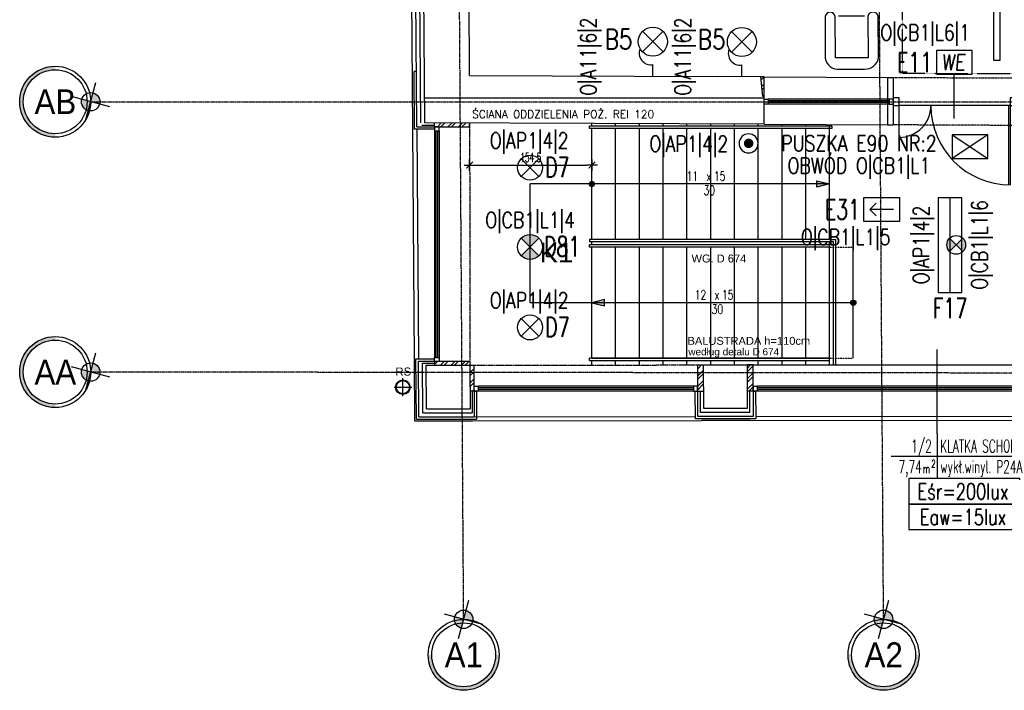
# Model space of a CAD drawing. Header units: inches. Extents: x -281236 to -70395, y 38777 to 102341.
# Tile 148 of 244: x -143289 to -142046, y 57854 to 58700. Entities that reach past the tile are written whole.
import ezdxf
from ezdxf.enums import TextEntityAlignment as Align

# ---------------------------------------------------------------- set-up
doc = ezdxf.new("R2010")
doc.units = ezdxf.units.IN
doc.header["$MEASUREMENT"] = 0
doc.header["$PDMODE"] = 2
for name, pattern in [('CENTER', [2, 1.25, -0.25, 0.25, -0.25]), ('DASHDOT', [1, 0.5, -0.25, 0, -0.25]), ('DASHED2', [0.375, 0.25, -0.125]), ('DIVIDE', [31.75, 12.7, -6.35, 0, -6.35, 0, -6.35])]:
    doc.linetypes.add(name, pattern=pattern)
doc.layers.get('0').update_dxf_attribs({"color": 101})
doc.layers.add('0-pomoc', color=21, linetype='Continuous', plot=False)
for name, color, linetype in [('Drz---drzwi', 5, 'Continuous'), ('E-80', 6, 'Continuous'), ('E-90', 6, 'Continuous'), ('E-OPIS-POM', 6, 'Continuous'), ('E35', 6, 'Continuous'), ('E50', 3, 'Continuous'), ('Ele-balustrada', 64, 'Continuous'), ('Ins-ppoz-opis', 240, 'Continuous'), ('Ins-wod', 152, 'Continuous'), ('Ins-wod-opis', 155, 'Continuous'), ('Okn---okna', 5, 'Continuous'), ('Opis-spadki', 61, 'Continuous'), ('Os-osie glowne', 8, 'CENTER'), ('Os-osie-opis', 8, 'Continuous'), ('Sc-cegla pelna', 32, 'Continuous'), ('Sc-cegla pelna-hatch', 8, 'Continuous'), ('Sc-gazobeton', 45, 'Continuous'), ('Sc-izolacja term-obrys', 132, 'Continuous'), ('Sc-izolacja term-styropian', 151, 'STYROPIAN-KA'), ('Sc-kamien', 31, 'Continuous'), ('Sc-nad', 5, 'DASHED2'), ('Sc-nadproza kon', 5, 'DASHED2'), ('Sch-opis', 51, 'Continuous'), ('Sch-widok', 12, 'Continuous'), ('Suf-widok', 8, 'Continuous'), ('W-idok', 9, 'Continuous'), ('Wym-zew', 9, 'Continuous'), ('Wyp-meble', 155, 'Continuous')]:
    doc.layers.add(name, color=color, linetype=linetype)
doc.layers.get('Wym-zew').off()
doc.styles.add('dwg_opis duży', font='ARIAL.TTF', dxfattribs={"width": 0.9})
doc.styles.add('KA wymiar', font='romans.shx', dxfattribs={"width": 0.6})
doc.styles.add('ROMANS', font='romans', dxfattribs={"width": 0.85})
doc.styles.get("Standard").update_dxf_attribs({"font": 'romans.shx'})
doc.styles.add('TYTUL2', font='ARIAL.TTF')
doc.linetypes.add('BATTING', pattern='A,0.0001,-0.1,[134,ltypeshp.shx,S=0.1,R=0,X=-0.1,Y=0],-0.2,[134,ltypeshp.shx,S=0.1,R=180,X=0.1,Y=0],-0.1', length=0.4001)
doc.linetypes.add('STYROPIAN-KA', pattern='A,0.0001,-0.1,[135,ltypeshp.shx,S=0.1,R=0,X=-0.1,Y=0],0,[135,ltypeshp.shx,S=0.1,R=180,X=0.1,Y=0],-0.1', length=0.2001)
doc.linetypes.add('ZIGZAG', pattern='A,0.00254,-5.08,[131,ltypeshp.shx,S=5.08,R=0,X=-5.08,Y=0],-10.16,[131,ltypeshp.shx,S=5.08,R=180,X=5.08,Y=0],-5.08', length=20.32254)
doc.dimstyles.new('KA wymiar', dxfattribs={"dimscale": 50, "dimtxt": 0.23, "dimasz": 0.14, "dimexe": 0, "dimexo": 0, "dimgap": 0.08, "dimtad": 1, "dimdec": 1, "dimrnd": 0.5, "dimzin": 9, "dimdsep": 46, "dimtxsty": 'KA wymiar', "dimblk1": 'UKOS', "dimblk2": 'UKOS', "dimsah": 1, "dimcen": 0.2, "dimse1": 1, "dimse2": 1, "dimclrd": 256, "dimclre": 256, "dimclrt": 2, "dimadec": 0, "dimazin": 0, "dimtfac": 1, "dimtdec": 1, "dimtix": 1, "dimtmove": 2, "dimatfit": 3, "dimldrblk": 'DOT', "dimfxl": 0, "dimtolj": 1, "dimtzin": 9, "dimarcsym": 0})
pattern_1 = [(45, (3e-09, 10069.847), (-6.6291261, 6.6291261), []), (45, (4.419, 10069.847), (-6.6291261, 6.6291261), [])]

# ---------------------------------------------------------------- blocks, each defined once
blk = doc.blocks.new('fotel_podstawowy')
at = {"layer": 'Wyp-meble'}
blk.add_lwpolyline([(12.8, -0.2), (12.8, -52.7, -0.814277), (0, -52.7), (0, 0, -0.403655), (18.1, 13.9), (49.6, 13.9, -0.380123), (67.1, 0), (67.1, -52.7, -0.804356), (54, -52.7), (54, -0.3)], format="xyb", close=True, dxfattribs=at)
blk.add_lwpolyline([(17, -53.5), (49.5, -53.5)], dxfattribs=at)
blk = doc.blocks.new('pow')
for p, q in [((0, 0.523), (0, -0.523)), ((-1.075, 0), (1.78, 0))]:
    blk.add_line(p, q)
at = {"style": 'KA wymiar', "width": 0.6}
for s, height, p in [('2', 0.18, (-0.139, -0.27)), ('m', 0.21, (-0.333, -0.401))]:
    blk.add_text(s, height=height, dxfattribs=at).set_placement(p)
for tag, p in [('01', (-0.131, 0.084)), ('000.00', (-0.364, -0.401))]:
    blk.add_attdef(tag, text='', height=0.3, dxfattribs=at).set_placement(p, align=Align.RIGHT)
for tag, p in [('POMIESZCZENIE', (0.071, 0.084)), ('POSADZKA', (0.071, -0.401))]:
    blk.add_attdef(tag, p, '', height=0.3, dxfattribs=at)
blk = doc.blocks.new('E-90Przycisk')
at = {"layer": 'E35', "const_width": 3}
blk.add_lwpolyline([(1.5, 0, -1), (-1.5, 0, -1)], format="xyb", close=True, dxfattribs=at)
at = {"layer": 'E35'}
blk.add_circle((0, 0), 6, dxfattribs=at)
blk = doc.blocks.new('we')
at = {"layer": 'E35', "ltscale": 0.2}
blk.add_lwpolyline([(45, 30), (0, 30), (0, 0), (45, 0)], close=True, dxfattribs=at)
at = {"layer": 'E35', "ltscale": 0.2, "style": 'ROMANS', "oblique": 5, "width": 0.8}
blk.add_text('WE', height=20, dxfattribs=at).set_placement((21.4, 15), align=Align.MIDDLE_CENTER)
blk = doc.blocks.new('kier')
at = {"layer": 'E35', "ltscale": 0.2}
for p, q in [((7.8, 15), (15.9, 23.1)), ((37.6, 15), (7.8, 15)), ((7.8, 15), (15.9, 6.9))]:
    blk.add_line(p, q, dxfattribs=at)
blk.add_lwpolyline([(0, 30), (45, 30), (45, 0), (0, 0)], close=True, dxfattribs=at)
blk = doc.blocks.new('E_WYPUSTL')
at = {"layer": 'E35'}
for p, q in [((0.271, -0.115), (0.501, 0.115)), ((0.271, 0.115), (0.501, -0.115)), ((0, 0), (0.13, 0))]:
    blk.add_line(p, q, dxfattribs=at)
blk.add_circle((0.386, 0), 0.162, dxfattribs=at)
blk.add_arc((0.258, 0.022), 0.13, 67.6831, 189.6652, dxfattribs=at)
blk = doc.blocks.new('ozn_schody-kółko_d14')
at = {"ltscale": 25}
h = blk.add_hatch(color=256, dxfattribs=at)
edge = h.paths.add_edge_path()
edge.add_arc((0, 0), 3.33, 0, 360)
at = {"ltscale": 7}
blk.add_circle((0, 0), 3.33, dxfattribs=at)
blk = doc.blocks.new('ozn_schody-strzałka8x16')
at = {"ltscale": 25}
blk.add_hatch(color=256, dxfattribs=at).paths.add_polyline_path([(0, 0), (-4, -16), (4, -16)])
blk.add_lwpolyline([(0, 0), (-4, -16), (4, -16)], close=True, dxfattribs=at)
blk = doc.blocks.new('ozn_opis-schodów1-rzut')
at = {"style": 'ROMANS', "width": 0.7}
blk.add_text('x', height=12, dxfattribs=at).set_placement((-3.3, 3))
at = {"ltscale": 25, "style": 'ROMANS', "width": 0.7}
blk.add_attdef('Ilość', text='', height=12, dxfattribs=at).set_placement((-7.7, 3), align=Align.RIGHT)
blk.add_attdef('Wysokość', (6.2, 3), '', height=12, dxfattribs=at)
blk.add_attdef('Długość', text='', height=12, dxfattribs=at).set_placement((0.4, -15), align=Align.CENTER)
blk = doc.blocks.new('_DKGJHF')
at = {"ltscale": 7}
for p, q in [((-21.1, -77), (35.9, -77)), ((-5, -145.5), (-105, -145.5)), ((-5, -147.5), (-105, -147.5))]:
    blk.add_line(p, q, dxfattribs=at)
for points in [[(5, -7.5), (5, 0), (-5, 0), (-5, -7.5)], [(5, -155), (5, -147.5), (-5, -147.5), (-5, -155)]]:
    blk.add_lwpolyline(points, close=True, dxfattribs=at)
for points in [[(-45, -7.5), (-5, -7.5)], [(-5, -147.5), (-5, -7.5)]]:
    blk.add_lwpolyline(points, dxfattribs=at)
for centre, radius, start, end in [((-5, -7.5), 40, 180, 270), ((-5, -147.5), 100, 90, 180)]:
    blk.add_arc(centre, radius, start, end)
blk = doc.blocks.new('rura_spustowa')
at = {"layer": 'Ins-wod', "linetype": 'Continuous'}
for p, q in [((-11.2, 0), (11.2, 0)), ((0, -11.2), (0, 11.2))]:
    blk.add_line(p, q, dxfattribs=at)
at = {"layer": 'Ins-wod', "linetype": 'Continuous', "ltscale": 25}
for radius in [9.25, 8.25]:
    blk.add_circle((0, 0), radius, dxfattribs=at)
blk = doc.blocks.new('_opis_osi_liczbowy')
blk.add_hatch(color=256).paths.add_polyline_path([(32, 32), (32, 28.8, -1), (32, -28.8), (32, -32, 1)])
at = {"layer": 'Defpoints'}
h = blk.add_hatch(color=256, dxfattribs=at)
h.paths.add_polyline_path([(-2.15, -8.04, 0.414214), (8.04, -2.15), (0, 0)])
h.paths.add_polyline_path([(-8.04, 2.15), (0, 0), (2.15, 8.04, 0.414214)])
for radius in [32, 28.8]:
    blk.add_circle((32, 0), radius)
for p, q in [((4.64, 17.31), (-4.64, -17.31)), ((17.31, -4.64), (-17.31, 4.64))]:
    blk.add_line(p, q, dxfattribs=at)
blk.add_circle((0, 0), 8.32, dxfattribs=at)
at = {"style": 'dwg_opis duży', "width": 0.9}
blk.add_attdef('AXNAMEH', text='', height=22.4, rotation=90, dxfattribs=at).set_placement((32, 0), align=Align.MIDDLE_CENTER)
blk = doc.blocks.new('_opis_osi')
blk.add_hatch(color=256).paths.add_polyline_path([(32, -32), (28.8, -32, -1), (-28.8, -32), (-32, -32, 1)])
at = {"layer": 'Defpoints'}
h = blk.add_hatch(color=256, dxfattribs=at)
h.paths.add_polyline_path([(-2.15, -8.04, 0.414214), (8.04, -2.15), (0, 0)])
h.paths.add_polyline_path([(-8.04, 2.15), (0, 0), (2.15, 8.04, 0.414214)])
for radius in [32, 28.8]:
    blk.add_circle((0, -32), radius)
for p, q in [((4.64, 17.31), (-4.64, -17.31)), ((17.31, -4.64), (-17.31, 4.64))]:
    blk.add_line(p, q, dxfattribs=at)
blk.add_circle((0, 0), 8.32, dxfattribs=at)
at = {"style": 'dwg_opis duży', "width": 0.9}
blk.add_attdef('AXNAMEV', text='', height=22.4, rotation=90, dxfattribs=at).set_placement((0, -32), align=Align.MIDDLE_CENTER)
blk = doc.blocks.new('UKOS')
at = {"color": 8}
blk.add_line((1, 0), (-1, 0), dxfattribs=at)
at = {"color": 1}
blk.add_line((0, 1), (0, -1), dxfattribs=at)
at = {"color": 1, "const_width": 0.2}
blk.add_lwpolyline([(0.6, 0.6), (-0.6, -0.6)], dxfattribs=at)
blk = doc.blocks.new('*D2031')
at = {"layer": 'Defpoints', "color": 0}
for p in [(-142721.1, 58569.6), (-142566.7, 58562.7), (-142566.7, 58516.5)]:
    blk.add_point(p, dxfattribs=at)
at = {"layer": 'Sc-gazobeton', "lineweight": -2}
blk.add_line((-142714.1, 58516.5), (-142573.7, 58516.5), dxfattribs=at)
at = {"layer": 'Sc-gazobeton', "lineweight": -2, "xscale": 7.000000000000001, "yscale": 7.000000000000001, "zscale": 7.000000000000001, "rotation": 180}
blk.add_blockref('UKOS', (-142721.1, 58516.5), dxfattribs=at)
at = {"layer": 'Sc-gazobeton', "lineweight": -2, "xscale": 7.000000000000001, "yscale": 7.000000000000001, "zscale": 7.000000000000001}
blk.add_blockref('UKOS', (-142566.7, 58516.5), dxfattribs=at)
at = {"layer": 'Sc-gazobeton', "color": 2, "insert": (-142643.9, 58526.2), "char_height": 11.5, "attachment_point": 5, "style": 'KA wymiar'}
blk.add_mtext('\\A1;154.5', dxfattribs=at)
blk = doc.blocks.new('_Dot')
at = {"layer": '0-pomoc', "color": 0, "lineweight": -2}
blk.add_line((-0.5, 0), (-1, 0), dxfattribs=at)
at = {"layer": '0-pomoc', "color": 0, "const_width": 0.5}
blk.add_lwpolyline([(-0.25, 0, 1), (0.25, 0, 1)], format="xyb", close=True, dxfattribs=at)
blk = doc.blocks.new('296')
at = {"layer": 'Okn---okna'}
for p, q in [((6, 0), (0, 0)), ((0, 0), (0, -2)), ((6, -5), (6, 0)), ((0, -2), (0, -5)), ((0, -5), (0, -291)), ((0, -5), (6, -5)), ((2, -5), (2, -291)), ((4, -5), (4, -291)), ((6, -5), (6, -291)), ((0, -294), (0, -291)), ((0, -291), (6, -291)), ((0, -296), (0, -294)), ((6, -296), (0, -296)), ((6, -291), (6, -296))]:
    blk.add_line(p, q, dxfattribs=at)
blk = doc.blocks.new('okkkkk')
at = {"layer": 'Okn---okna'}
for p, q in [((0, -6), (0, 0)), ((0, 0), (2, 0)), ((2, 0), (5, 0)), ((5, 0), (5, -6)), ((277, 0), (5, 0)), ((280, 0), (277, 0)), ((277, 0), (277, -6)), ((282, 0), (280, 0)), ((282, -6), (282, 0)), ((5, -6), (0, -6)), ((277, -2), (5, -2)), ((277, -4), (5, -4)), ((277, -6), (5, -6)), ((277, -6), (282, -6))]:
    blk.add_line(p, q, dxfattribs=at)
blk = doc.blocks.new('334')
at = {"layer": 'Okn---okna'}
for p, q in [((0, 0), (0, 6)), ((0, 6), (2, 6)), ((5, 0), (0, 0)), ((2, 6), (5, 6)), ((5, 6), (5, 0)), ((329, 6), (5, 6)), ((329, 4), (5, 4)), ((329, 2), (5, 2)), ((332, 6), (329, 6)), ((329, 6), (329, 0)), ((334, 6), (332, 6)), ((334, 0), (334, 6)), ((329, 0), (5, 0)), ((329, 0), (334, 0))]:
    blk.add_line(p, q, dxfattribs=at)
blk = doc.blocks.new('163')
at = {"layer": 'Okn---okna'}
for p, q in [((0, 0), (0, 6)), ((0, 6), (2, 6)), ((5, 0), (0, 0)), ((2, 6), (5, 6)), ((5, 6), (5, 0)), ((158, 6), (5, 6)), ((158, 4), (5, 4)), ((158, 2), (5, 2)), ((161, 6), (158, 6)), ((158, 6), (158, 0)), ((163, 6), (161, 6)), ((163, 0), (163, 6)), ((158, 0), (5, 0)), ((158, 0), (163, 0))]:
    blk.add_line(p, q, dxfattribs=at)

msp = doc.modelspace()

# ---------------------------------------------------------------- hatches: boundary and pattern name
at = {"layer": 'E35'}
h = msp.add_hatch(color=256, dxfattribs=at)
h.paths.add_polyline_path([(-142633.6, 58424.37, 0.4142136), (-142655.88, 58424.37), (-142644.74, 58413.23)])
h.paths.add_polyline_path([(-142644.74, 58413.23), (-142655.88, 58402.09, 0.4142136), (-142633.6, 58402.09)])
h = msp.add_hatch(color=256, dxfattribs=at)
edge = h.paths.add_edge_path()
edge.add_arc((-142106.82, 58415.79), 11.88, 315, 405)
edge.add_line((-142098.42, 58424.19), (-142106.82, 58415.79))
edge.add_line((-142106.82, 58415.79), (-142098.42, 58407.39))
edge = h.paths.add_edge_path()
edge.add_arc((-142106.82, 58415.79), 11.88, 135, 225)
edge.add_line((-142115.22, 58407.39), (-142106.82, 58415.79))
edge.add_line((-142106.82, 58415.79), (-142115.22, 58424.19))
at = {"layer": 'Sc-cegla pelna-hatch'}
h = msp.add_hatch(dxfattribs=at)
h.set_pattern_fill('ANSI32', color=256, scale=25, style=0)
h.paths.add_polyline_path([(-142349.46, 58627.95), (-142353.37, 58628.08), (-142351.12, 58603.1), (-142349.46, 58603.1)])
h = msp.add_hatch(dxfattribs=at)
h.set_pattern_fill('ANSI32', color=256, scale=25, style=0)
h.paths.add_polyline_path([(-142721.08, 58569.59), (-142732.76, 58569.64), (-142732.72, 58564.77), (-142721.08, 58564.77)])
h.paths.add_polyline_path([(-142732.76, 58569.64), (-142743.24, 58569.68), (-142743.24, 58564.77), (-142732.72, 58564.77)])
h.paths.add_polyline_path([(-142743.24, 58569.68), (-142746.74, 58569.7), (-142746.74, 58564.77), (-142743.24, 58564.77)])
h.paths.add_polyline_path([(-142746.74, 58569.7), (-142749.74, 58569.71), (-142749.74, 58564.77), (-142746.74, 58564.77)])
h.paths.add_polyline_path([(-142749.74, 58569.71), (-142753.24, 58569.72), (-142753.24, 58564.77), (-142749.74, 58564.77)])
h.paths.add_polyline_path([(-142753.24, 58569.72), (-142765.59, 58569.77), (-142765.59, 58564.81), (-142759.59, 58564.81), (-142759.59, 58564.77), (-142753.24, 58564.77)])
h = msp.add_hatch(dxfattribs=at)
h.set_pattern_fill('ANSI32', color=256, scale=25, style=0)
h.paths.add_polyline_path([(-142720.72, 58268.86), (-142730.75, 58268.86), (-142730.71, 58263.89), (-142720.71, 58263.9), (-142720.71, 58263.9), (-142720.71, 58263.9)])
h.paths.add_polyline_path([(-142730.75, 58268.86), (-142743.24, 58268.86), (-142743.24, 58263.88), (-142730.71, 58263.89)])
h.paths.add_polyline_path([(-142743.24, 58268.86), (-142746.74, 58268.86), (-142746.74, 58263.88), (-142743.24, 58263.88)])
h.paths.add_polyline_path([(-142746.74, 58268.86), (-142749.74, 58268.86), (-142749.74, 58263.88), (-142746.74, 58263.88)])
h.paths.add_polyline_path([(-142749.74, 58268.86), (-142753.24, 58268.86), (-142753.24, 58263.87), (-142749.74, 58263.88)])
h.paths.add_polyline_path([(-142753.24, 58268.86), (-142759.59, 58268.86), (-142759.59, 58268.81), (-142765.59, 58268.81), (-142765.59, 58263.86), (-142753.24, 58263.87)])
h = msp.add_hatch(dxfattribs=at)
h.set_pattern_fill('ANSI32', color=256, scale=25, style=0)
h.set_pattern_definition([(45, (-2e-06, 10069.848), (-6.6291261, 6.6291261), []), (45, (4.419, 10069.848), (-6.6291261, 6.6291261), [])])
h.paths.add_polyline_path([(-142715.5, 58254.73), (-142720.65, 58254.74), (-142720.55, 58239.29), (-142715.5, 58239.29)])
h.paths.add_polyline_path([(-142715.5, 58239.29), (-142720.53, 58239.29), (-142720.53, 58236.41), (-142720.51, 58234.29), (-142715.5, 58234.29)])
h.paths.add_polyline_path([(-142715.5, 58234.29), (-142720.51, 58234.29), (-142720.5, 58231.35), (-142715.5, 58231.35)])
h.paths.add_polyline_path([(-142715.5, 58263.91), (-142720.71, 58263.9), (-142720.65, 58254.74), (-142715.5, 58254.73)])
h = msp.add_hatch(dxfattribs=at)
h.set_pattern_fill('ANSI32', color=256, scale=25, style=0)
h.set_pattern_definition(pattern_1)
h.paths.add_polyline_path([(-142425.84, 58254.43), (-142433.18, 58254.43), (-142433.18, 58239.56), (-142425.74, 58239.57)])
h.paths.add_polyline_path([(-142425.9, 58264.24), (-142433.18, 58264.23), (-142433.18, 58254.43), (-142425.84, 58254.43)])
h.paths.add_polyline_path([(-142425.75, 58239.57), (-142433.18, 58239.56), (-142433.18, 58234.56), (-142425.71, 58234.57), (-142425.72, 58237.07)])
h.paths.add_polyline_path([(-142425.71, 58234.57), (-142433.18, 58234.56), (-142433.18, 58231.35), (-142425.68, 58231.35)])
h = msp.add_hatch(dxfattribs=at)
h.set_pattern_fill('ANSI32', color=256, scale=25, style=0)
h.set_pattern_definition(pattern_1)
h.paths.add_polyline_path([(-142363.18, 58264.31), (-142370.9, 58264.3), (-142370.84, 58254.37), (-142363.18, 58254.36)])
h.paths.add_polyline_path([(-142363.18, 58254.36), (-142370.84, 58254.37), (-142370.74, 58239.6), (-142363.18, 58239.61)])
h.paths.add_polyline_path([(-142363.18, 58239.61), (-142370.74, 58239.6), (-142370.72, 58237.1), (-142370.69, 58234.6), (-142363.18, 58234.61)])
h.paths.add_polyline_path([(-142363.18, 58234.61), (-142370.7, 58234.6), (-142370.68, 58231.35), (-142363.18, 58231.35)])

# ---------------------------------------------------------------- linework, layer by layer
at = {"layer": 'E35'}
for p, q in [((-142112.01, 58554.84), (-142067.01, 58524.84)), ((-142067.01, 58554.84), (-142112.01, 58524.84)), ((-142633.67, 58524.46), (-142655.94, 58502.19)), ((-142633.67, 58502.19), (-142655.94, 58524.46)), ((-142114.74, 58475.27), (-142114.74, 58355.57)), ((-142633.6, 58424.37), (-142655.88, 58402.09)), ((-142633.6, 58402.09), (-142655.88, 58424.37)), ((-142115.22, 58424.19), (-142098.42, 58407.39)), ((-142098.42, 58424.19), (-142115.22, 58407.39)), ((-142633.63, 58322.73), (-142655.91, 58300.46)), ((-142633.63, 58300.46), (-142655.91, 58322.73)), ((-142130.72, 58177.42), (-142130.72, 58283.72))]:
    msp.add_line(p, q, dxfattribs=at)
for points in [[(-142051.8, 58648.48), (-142059.5, 58648.48), (-142059.5, 58808.48), (-142051.8, 58808.48)], [(-142099.89, 58355.57), (-142099.89, 58475.27), (-142129.59, 58475.27), (-142129.59, 58355.57)]]:
    msp.add_lwpolyline(points, close=True, dxfattribs=at)
at = {"layer": 'E35', "ltscale": 0.2}
msp.add_lwpolyline([(-142067.01, 58554.84), (-142112.01, 58554.84), (-142112.01, 58524.84), (-142067.01, 58524.84)], close=True, dxfattribs=at)
at = {"layer": 'E35', "linetype": 'Continuous', "ltscale": 0.3}
for points in [[(-142166.8, 58088.67), (-142026.47, 58088.67), (-142026.47, 58120.94), (-142166.8, 58120.94)], [(-142166.8, 58056.39), (-142026.47, 58056.39), (-142026.47, 58088.67), (-142166.8, 58088.67)]]:
    msp.add_lwpolyline(points, close=True, dxfattribs=at)
at = {"layer": 'E35'}
for centre, radius in [((-142644.81, 58513.33), 15.75), ((-142644.74, 58413.23), 15.75), ((-142106.82, 58415.79), 11.88), ((-142644.77, 58311.6), 15.75)]:
    msp.add_circle(centre, radius, dxfattribs=at)
at = {"layer": 'Ele-balustrada'}
for p, q in [((-142263.74, 58565.75), (-142569.74, 58565.75)), ((-142569.74, 58562.75), (-142569.74, 58565.75)), ((-142263.74, 58565.75), (-142263.74, 58562.75)), ((-142263.74, 58562.75), (-142569.74, 58562.75)), ((-142263.74, 58422.75), (-142569.74, 58422.75)), ((-142569.74, 58422.75), (-142569.74, 58419.75)), ((-142261.74, 58419.75), (-142569.74, 58419.75)), ((-142569.74, 58412.75), (-142569.74, 58415.75)), ((-142266.74, 58422.75), (-142258.74, 58422.75)), ((-142261.74, 58264.42), (-142261.74, 58419.75)), ((-142258.74, 58264.42), (-142258.74, 58422.75)), ((-142266.74, 58412.75), (-142569.74, 58412.75)), ((-142266.74, 58272.75), (-142569.74, 58272.75)), ((-142569.74, 58269.75), (-142569.74, 58272.75)), ((-142569.74, 58269.75), (-142266.74, 58269.75))]:
    msp.add_line(p, q, dxfattribs=at)
msp.add_lwpolyline([(-142266.74, 58415.75), (-142569.74, 58415.75)], dxfattribs=at)
at = {"layer": 'Ins-ppoz-opis', "linetype": 'ZIGZAG', "ltscale": 0.025}
msp.add_lwpolyline([(-142349.46, 58601.13), (-142777.96, 58601.13)], dxfattribs=at)
at = {"layer": 'Okn---okna'}
for p, q in [((-142787.71, 58561.86), (-142785.77, 58271.84)), ((-142370.9, 58264.32), (-142028.78, 58264.56)), ((-142715.28, 58198.91), (-142435.97, 58199.25)), ((-142359.97, 58199.33), (-142031.75, 58199.56))]:
    msp.add_line(p, q, dxfattribs=at)
at = {"layer": 'Os-osie glowne'}
for p, q in [((-142728.57, 57943.12), (-142756.37, 62104.61)), ((-142198.56, 57943.12), (-142226.36, 62104.61)), ((-138010.88, 58249.76), (-143199.4, 58255.24))]:
    msp.add_line(p, q, dxfattribs=at)
msp.add_lwpolyline([(-143199.4, 58596.54), (-138010.88, 58596.54)], dxfattribs=at)
at = {"layer": 'Sc-cegla pelna'}
for p, q in [((-142721.16, 58629.55), (-142722.55, 58838.6)), ((-142721.16, 58629.55), (-142408.42, 58628.27)), ((-142775.71, 58263.85), (-142720.71, 58263.9)), ((-142775.35, 58208.85), (-142775.71, 58263.85)), ((-142720.71, 58263.9), (-142720.35, 58208.9)), ((-142425.9, 58264.27), (-142370.9, 58264.32)), ((-142425.54, 58209.27), (-142425.9, 58264.27)), ((-142370.9, 58264.32), (-142370.54, 58209.32)), ((-142370.9, 58264.32), (-142370.54, 58209.32)), ((-142775.35, 58208.85), (-142720.35, 58208.9)), ((-142370.54, 58209.32), (-142425.54, 58209.27))]:
    msp.add_line(p, q, dxfattribs=at)
for points in [[(-142777.76, 58569.82), (-142779.6, 58844.93)], [(-142351.12, 58603.1), (-142353.37, 58628.08), (-142408.42, 58628.27)], [(-142349.46, 58603.1), (-142351.12, 58603.1)], [(-142349.46, 58603.1), (-142351.12, 58603.1)], [(-142349.46, 58568.08), (-142349.46, 58603.1)], [(-142349.46, 58568.08), (-142777.76, 58569.82)]]:
    msp.add_lwpolyline(points, dxfattribs=at)
at = {"layer": 'Sc-gazobeton'}
for p, q in [((-142349.46, 58627.95), (-142353.37, 58628.08)), ((-142349.46, 58603.1), (-142349.46, 58627.95)), ((-142193.71, 58627.18), (-142186.28, 58627.18)), ((-142186.28, 58627.18), (-142186.28, 58567.26)), ((-142765.59, 58564.71), (-142765.59, 58569.77)), ((-142765.59, 58564.77), (-142721.08, 58564.77)), ((-142721.08, 58564.77), (-142721.08, 58569.59)), ((-142193.71, 58567.26), (-142186.28, 58567.26)), ((-142765.59, 58268.88), (-142765.59, 58263.88)), ((-142765.59, 58268.86), (-142720.72, 58268.86)), ((-142715.5, 58231.35), (-142715.5, 58263.91)), ((-142433.18, 58264.26), (-142425.9, 58264.27)), ((-142433.18, 58231.35), (-142433.18, 58264.26)), ((-142363.18, 58264.32), (-142370.9, 58264.32)), ((-142363.18, 58231.35), (-142363.18, 58264.32)), ((-142715.5, 58231.35), (-142720.5, 58231.35)), ((-142433.18, 58231.35), (-142425.68, 58231.35)), ((-142363.18, 58231.35), (-142370.68, 58231.35))]:
    msp.add_line(p, q, dxfattribs=at)
at = {"layer": 'Sc-izolacja term-obrys'}
for p, q in [((-142787.73, 58564.86), (-142789.62, 58847.92)), ((-142787.73, 58564.86), (-142765.59, 58564.77)), ((-142785.75, 58268.84), (-142765.59, 58268.86)), ((-142785.28, 58198.84), (-142785.75, 58268.84)), ((-142715.5, 58231.35), (-142715.28, 58198.91)), ((-142432.97, 58199.26), (-142433.18, 58231.35)), ((-142363.18, 58231.35), (-142362.97, 58199.33)), ((-142785.28, 58198.84), (-142715.28, 58198.91)), ((-142362.97, 58199.33), (-142432.97, 58199.26))]:
    msp.add_line(p, q, dxfattribs=at)
at = {"layer": 'Sc-izolacja term-styropian', "linetype": 'BATTING', "ltscale": 0.1}
for p, q in [((-142781.53, 58567.15), (-142765.59, 58567.17)), ((-142780.73, 58266.35), (-142765.59, 58266.36)), ((-142718, 58231.35), (-142717.81, 58203.91))]:
    msp.add_line(p, q, dxfattribs=at)
at = {"layer": 'Sc-izolacja term-styropian', "linetype": 'BATTING', "ltscale": 0.25}
for p, q in [((-142780.31, 58203.85), (-142780.73, 58266.35)), ((-142780.31, 58203.85), (-142717.81, 58203.91)), ((-142367.16, 58204.32), (-142429.66, 58204.26))]:
    msp.add_line(p, q, dxfattribs=at)
at = {"layer": 'Sc-izolacja term-styropian', "linetype": 'BATTING', "ltscale": 0.15}
for p, q in [((-142429.66, 58204.26), (-142429.68, 58231.21)), ((-142367.16, 58204.32), (-142367.18, 58230.78))]:
    msp.add_line(p, q, dxfattribs=at)
at = {"layer": 'Sc-izolacja term-styropian', "linetype": 'BATTING', "ltscale": 0.25}
msp.add_lwpolyline([(-142782.76, 58569.79), (-142784.6, 58844.89)], dxfattribs=at)
at = {"layer": 'Sc-kamien'}
for p, q in [((-142790.7, 58561.86), (-142791.19, 58634.86)), ((-142788.2, 58634.86), (-142791.19, 58634.86)), ((-142765.59, 58564.71), (-142765.59, 58561.86)), ((-142765.59, 58561.86), (-142790.7, 58561.86)), ((-142788.77, 58271.84), (-142765.59, 58271.86)), ((-142788.26, 58195.84), (-142788.77, 58271.84)), ((-142715.5, 58231.35), (-142712.5, 58231.35)), ((-142712.5, 58231.35), (-142712.26, 58195.91)), ((-142435.95, 58196.26), (-142436.18, 58231.35)), ((-142436.18, 58231.35), (-142433.18, 58231.35)), ((-142363.18, 58231.35), (-142360.18, 58231.35)), ((-142360.18, 58231.35), (-142359.95, 58196.33)), ((-142788.26, 58195.84), (-142712.26, 58195.91)), ((-142359.95, 58196.33), (-142435.95, 58196.26))]:
    msp.add_line(p, q, dxfattribs=at)
at = {"layer": 'Sc-nad', "ltscale": 4}
for p, q in [((-142721.08, 58569.59), (-142720.71, 58263.9)), ((-142720.71, 58263.9), (-142425.9, 58264.27))]:
    msp.add_line(p, q, dxfattribs=at)
at = {"layer": 'Sc-nadproza kon', "linetype": 'DASHDOT', "ltscale": 0.5}
msp.add_line((-142186.28, 58627.18), (-142031.28, 58626.6), dxfattribs=at)
msp.add_lwpolyline([(-142031.28, 58566.6), (-142186.28, 58567.32)], dxfattribs=at)
at = {"layer": 'Sch-opis'}
msp.add_line((-142266.74, 58492.75), (-142644.74, 58492.75), dxfattribs=at)
msp.add_lwpolyline([(-142236.74, 58342.75), (-142644.74, 58342.75), (-142644.74, 58492.75)], dxfattribs=at)
at = {"layer": 'Sch-widok'}
for p, q in [((-142566.74, 58565.75), (-142566.74, 58568.93)), ((-142536.74, 58565.75), (-142536.74, 58568.8)), ((-142506.74, 58565.75), (-142506.74, 58568.67)), ((-142476.74, 58565.75), (-142476.74, 58568.54)), ((-142446.74, 58565.75), (-142446.74, 58568.41)), ((-142416.74, 58565.75), (-142416.74, 58568.28)), ((-142386.74, 58565.75), (-142386.74, 58568.16)), ((-142356.74, 58565.75), (-142356.74, 58568.03)), ((-142326.74, 58565.75), (-142326.74, 58567.9)), ((-142296.74, 58565.75), (-142296.74, 58567.77)), ((-142266.74, 58562.75), (-142566.74, 58562.75)), ((-142566.74, 58422.75), (-142566.74, 58562.75)), ((-142536.74, 58422.75), (-142536.74, 58562.75)), ((-142506.74, 58422.75), (-142506.74, 58562.75)), ((-142476.74, 58422.75), (-142476.74, 58562.75)), ((-142446.74, 58422.75), (-142446.74, 58562.75)), ((-142416.74, 58422.75), (-142416.74, 58562.75)), ((-142386.74, 58422.75), (-142386.74, 58562.75)), ((-142356.74, 58422.75), (-142356.74, 58562.75)), ((-142326.74, 58422.75), (-142326.74, 58562.75)), ((-142296.74, 58422.75), (-142296.74, 58562.75)), ((-142266.74, 58422.75), (-142266.74, 58562.75)), ((-142266.74, 58422.75), (-142566.74, 58422.75)), ((-142266.74, 58412.75), (-142566.74, 58412.75)), ((-142566.74, 58272.75), (-142266.74, 58272.75))]:
    msp.add_line(p, q, dxfattribs=at)
at = {"layer": 'Sch-widok', "linetype": 'DASHED2', "ltscale": 0.5}
for p, q in [((-142266.74, 58412.75), (-142236.74, 58412.75)), ((-142266.74, 58272.75), (-142236.74, 58272.75))]:
    msp.add_line(p, q, dxfattribs=at)
at = {"layer": 'Sch-widok'}
for points in [[(-142266.74, 58422.75), (-142266.74, 58567.64)], [(-142566.74, 58415.75), (-142566.74, 58419.75)], [(-142266.74, 58264.38), (-142266.74, 58419.75)], [(-142566.74, 58272.75), (-142566.74, 58412.75)], [(-142536.74, 58272.75), (-142536.74, 58412.75)], [(-142506.74, 58272.75), (-142506.74, 58412.75)], [(-142476.74, 58272.75), (-142476.74, 58412.75)], [(-142446.74, 58272.75), (-142446.74, 58412.75)], [(-142416.74, 58272.75), (-142416.74, 58412.75)], [(-142386.74, 58272.75), (-142386.74, 58412.75)], [(-142356.74, 58272.75), (-142356.74, 58412.75)], [(-142326.74, 58272.75), (-142326.74, 58412.75)], [(-142296.74, 58272.75), (-142296.74, 58412.75)], [(-142236.74, 58272.75), (-142236.74, 58412.75)], [(-142566.74, 58264.01), (-142566.74, 58269.75)], [(-142536.74, 58264.05), (-142536.74, 58269.75)], [(-142506.74, 58264.09), (-142506.74, 58269.75)], [(-142476.74, 58264.12), (-142476.74, 58269.75)], [(-142446.74, 58264.16), (-142446.74, 58269.75)], [(-142416.74, 58264.2), (-142416.74, 58269.75)], [(-142386.74, 58264.23), (-142386.74, 58269.75)], [(-142356.74, 58264.27), (-142356.74, 58269.75)], [(-142326.74, 58264.3), (-142326.74, 58269.75)], [(-142296.74, 58264.34), (-142296.74, 58269.75)]]:
    msp.add_lwpolyline(points, dxfattribs=at)
at = {"layer": 'Suf-widok', "linetype": 'DIVIDE', "ltscale": 0.02}
msp.add_line((-142174.44, 58632.13), (-142188.15, 61158.54), dxfattribs=at)
msp.add_lwpolyline([(-142188.15, 61158.54), (-141998.53, 61158.54), (-141988.47, 58631.43), (-142174.44, 58632.13)], dxfattribs=at)
at = {"layer": 'W-idok'}
for p, q in [((-142792.71, 58561.82), (-142794.62, 58847.89)), ((-142790.77, 58271.83), (-142792.71, 58561.82)), ((-142790.25, 58193.84), (-142790.77, 58271.83)), ((-142790.25, 58193.84), (-142717.27, 58193.91)), ((-142717.27, 58193.91), (-142428.46, 58194.26)), ((-142367.46, 58194.32), (-142428.46, 58194.26)), ((-142367.47, 58194.32), (-142024.25, 58194.56))]:
    msp.add_line(p, q, dxfattribs=at)
at = {"layer": 'W-idok', "linetype": 'Continuous'}
msp.add_line((-142349.46, 58627.95), (-142193.71, 58627.18), dxfattribs=at)
for points in [[(-142193.71, 58627.18), (-142193.71, 58567.26)], [(-142349.46, 58568.08), (-142193.71, 58567.26)]]:
    msp.add_lwpolyline(points, dxfattribs=at)

# ---------------------------------------------------------------- block references
for name, p in [('163', (-142349.28, 58593.58)), ('296', (-142765.59, 58564.81)), ('334', (-142362.93, 58231.35))]:
    msp.add_blockref(name, p)
at = {"layer": 'Drz---drzwi', "rotation": 90}
msp.add_blockref('_DKGJHF', (-142186.28, 58596.58), dxfattribs=at)
at = {"layer": 'E-OPIS-POM', "xscale": 54, "yscale": 54, "zscale": 54}
msp.add_blockref('pow', (-142130.72, 58149.18), dxfattribs=at).add_auto_attribs({'000.00': '7,74', '01': '1/2', 'POMIESZCZENIE': 'KLATKA SCHODOWA', 'POSADZKA': 'wykł.winyl. P24A'})
at = {"layer": 'E35'}
for name, p, xscale, yscale, zscale, rotation in [('E_WYPUSTL', (-142489.77, 58628.64), 113.4, 113.4, 113.3999999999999, 90), ('E_WYPUSTL', (-142377.35, 58628.25), 113.4, 113.4, 113.3999999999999, 90), ('E-90Przycisk', (-142368.88, 58543.98), -1.999999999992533, 2, 2, 229.4234415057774)]:
    msp.add_blockref(name, p, dxfattribs=dict(at, xscale=xscale, yscale=yscale, zscale=zscale, rotation=rotation))
at = {"layer": 'E50'}
for name, p in [('we', (-142131.79, 58631.34)), ('kier', (-142223.61, 58445.47))]:
    msp.add_blockref(name, p, dxfattribs=at)
at = {"layer": 'Os-osie-opis'}
ref = msp.add_blockref('_opis_osi', (-143199.4, 58596.54), dxfattribs=dict(at, xscale=1.400000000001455, yscale=1.400000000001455, zscale=1.4, rotation=270))
ref.add_attrib('AXNAMEV', 'AB', dxfattribs={"layer": '0', "height": 31.36, "style": 'dwg_opis duży', "width": 0.9}).set_placement((-143243.97, 58596.54), align=Align.MIDDLE_CENTER)
ref = msp.add_blockref('_opis_osi', (-143199.4, 58255.24), dxfattribs=dict(at, xscale=1.400000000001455, yscale=1.400000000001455, zscale=1.4, rotation=270))
ref.add_attrib('AXNAMEV', 'AA', dxfattribs={"layer": '0', "height": 31.36, "style": 'dwg_opis duży', "width": 0.9}).set_placement((-143243.97, 58255.24), align=Align.MIDDLE_CENTER)
ref = msp.add_blockref('_opis_osi_liczbowy', (-142728.57, 57943.12), dxfattribs=dict(at, xscale=1.400000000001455, yscale=1.400000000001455, zscale=1.4, rotation=270))
ref.add_attrib('AXNAMEH', 'A1', dxfattribs={"layer": '0', "height": 31.36, "style": 'dwg_opis duży', "width": 0.9}).set_placement((-142728.36, 57898.34), align=Align.MIDDLE_CENTER)
ref = msp.add_blockref('_opis_osi_liczbowy', (-142198.56, 57943.12), dxfattribs=dict(at, xscale=1.400000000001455, yscale=1.400000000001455, zscale=1.4, rotation=270))
ref.add_attrib('AXNAMEH', 'A2', dxfattribs={"layer": '0', "height": 31.36, "style": 'dwg_opis duży', "width": 0.9}).set_placement((-142198.35, 57898.34), align=Align.MIDDLE_CENTER)
at = {"layer": 'Sc-kamien'}
msp.add_blockref('okkkkk', (-142715.36, 58237.35), dxfattribs=at)
at = {"layer": 'Sch-opis'}
ref = msp.add_blockref('ozn_opis-schodów1-rzut', (-142418.91, 58493.68), dxfattribs=at)
ref.add_attrib('Ilość', '11', dxfattribs={"layer": '0', "ltscale": 25, "height": 12, "style": 'ROMANS', "width": 0.7}).set_placement((-142432.66, 58496.68), align=Align.RIGHT)
ref.add_attrib('Wysokość', '15', (-142412.69, 58496.68), dxfattribs={"layer": '0', "ltscale": 25, "height": 12, "style": 'ROMANS', "width": 0.7})
ref.add_attrib('Długość', '30', dxfattribs={"layer": '0', "ltscale": 25, "height": 12, "style": 'ROMANS', "width": 0.7}).set_placement((-142418.5, 58478.68), align=Align.CENTER)
for p in [(-142566.74, 58492.75), (-142236.74, 58342.75)]:
    msp.add_blockref('ozn_schody-kółko_d14', p, dxfattribs=at)
at = {"layer": 'Sch-opis', "xscale": -1, "rotation": 270}
msp.add_blockref('ozn_schody-strzałka8x16', (-142266.74, 58492.75), dxfattribs=at)
at = {"layer": 'Sch-opis'}
ref = msp.add_blockref('ozn_opis-schodów1-rzut', (-142408.67, 58343.68), dxfattribs=at)
ref.add_attrib('Ilość', '12', dxfattribs={"layer": '0', "ltscale": 25, "height": 12, "style": 'ROMANS', "width": 0.7}).set_placement((-142422.42, 58346.68), align=Align.RIGHT)
ref.add_attrib('Wysokość', '15', (-142402.45, 58346.68), dxfattribs={"layer": '0', "ltscale": 25, "height": 12, "style": 'ROMANS', "width": 0.7})
ref.add_attrib('Długość', '30', dxfattribs={"layer": '0', "ltscale": 25, "height": 12, "style": 'ROMANS', "width": 0.7}).set_placement((-142408.25, 58328.68), align=Align.CENTER)
at = {"layer": 'Sch-opis', "rotation": 90}
msp.add_blockref('ozn_schody-strzałka8x16', (-142566.74, 58342.75), dxfattribs=at)
at = {"layer": 'Wym-zew'}
msp.add_blockref('rura_spustowa', (-142805.27, 58236.18), dxfattribs=at)
at = {"layer": 'Wyp-meble', "extrusion": (0, 0, -1), "zscale": -1, "rotation": 179.8790406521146}
msp.add_blockref('fotel_podstawowy', (142272.17, 58651.59), dxfattribs=at)

# ---------------------------------------------------------------- texts
at = {"layer": 'E-80', "style": 'ROMANS', "width": 0.8}
for p in [(-142533.03, 58675.53), (-142415.5, 58675.37)]:
    msp.add_text('B5', height=25, dxfattribs=at).set_placement(p, align=Align.MIDDLE)
at = {"layer": 'E-90', "style": 'ROMANS'}
for s, rotation, width, p in [('O|A11|6|2', 90, 0.8, (-142569.78, 58653.37)), ('O|A11|6|2', 90, 0.8, (-142450.61, 58653.37)), ('O|CB1|L6|1', 0, 0.8, (-142146.03, 58682.43)), ('O|AP1|4|2', 0, 0.8, (-142645.92, 58546.07)), ('O|AP1|4|2', 360, 0.8, (-142444.41, 58541.97)), ('PUSZKA E90 NR:2', 0, 0.8, (-142229.6, 58543.99)), ('OBWÓD O|CB1|L1', 0, 0.8, (-142229.6, 58515.89)), ('O|CB1|L1|6', 90, 0.8, (-142076.03, 58415.79)), ('O|CB1|L1|4', 0, 0.8, (-142644.74, 58445.76)), ('O|AP1|4|2', 90, 0.8, (-142149.71, 58415.79)), ('O|CB1|L1|5', 0, 0.8, (-142246.32, 58424.29)), ('O|AP1|4|2', 0, 0.8, (-142645.88, 58344.34)), ('Eśr=200lux', 360, 0.75, (-142098.15, 58104.51)), ('Eaw=15lux', 360, 0.75, (-142098.15, 58072.23))]:
    msp.add_text(s, height=20, rotation=rotation, dxfattribs=dict(at, width=width)).set_placement(p, align=Align.MIDDLE)
at = {"layer": 'E35', "style": 'ROMANS', "width": 0.7}
for s, p in [('E11', (-142159.38, 58646.34)), ('D7', (-142610.44, 58513.9)), ('E31', (-142250.44, 58460.47)), ('D81', (-142604.28, 58413.8)), ('F17', (-142114.74, 58336.01)), ('D7', (-142610.41, 58312.16))]:
    msp.add_text(s, height=25, dxfattribs=at).set_placement(p, align=Align.MIDDLE)
at = {"layer": 'Ins-ppoz-opis', "linetype": 'ZIGZAG', "ltscale": 0.038, "insert": (-142717.96, 58580.84), "char_height": 9.8, "width": 330.3997, "attachment_point": 4, "line_spacing_factor": 0.333333}
msp.add_mtext('{\\Fromans|c238;ŚCIANA ODDZIELENIA POŻ. REI 120}', dxfattribs=at)
at = {"layer": 'Ins-wod-opis', "style": 'TYTUL2'}
msp.add_text('RS', height=10.212, dxfattribs=at).set_placement((-142804.77, 58255.91), align=Align.MIDDLE)
at = {"layer": 'Opis-spadki', "style": 'TYTUL2'}
msp.add_text('K1', height=25, dxfattribs=at).set_placement((-142611.41, 58406.11), align=Align.MIDDLE)
at = {"layer": 'Sch-opis', "style": 'TYTUL2'}
for s, height, p in [('WG. D 674', 10, (-142440.96, 58393.62)), ('BALUSTRADA h=110cm', 10, (-142446.04, 58289.7)), ('według detalu D 674', 9, (-142445.01, 58276.39))]:
    msp.add_text(s, height=height, dxfattribs=at).set_placement(p)

# ---------------------------------------------------------------- dimensions: what is measured, and where the dimension line sits
at = {"layer": 'Sc-gazobeton'}
dim = msp.add_linear_dim(base=(-142566.74, 58516.5), p1=(-142721.08, 58569.59), p2=(-142566.74, 58562.75), dimstyle='KA wymiar', override={"dimpost": '\\X'}, dxfattribs=at)
dim.commit()
dim.dimension.update_dxf_attribs({"geometry": '*D2031', "text_midpoint": (-142643.91, 58526.25)})

doc.saveas('drawing.dxf')
